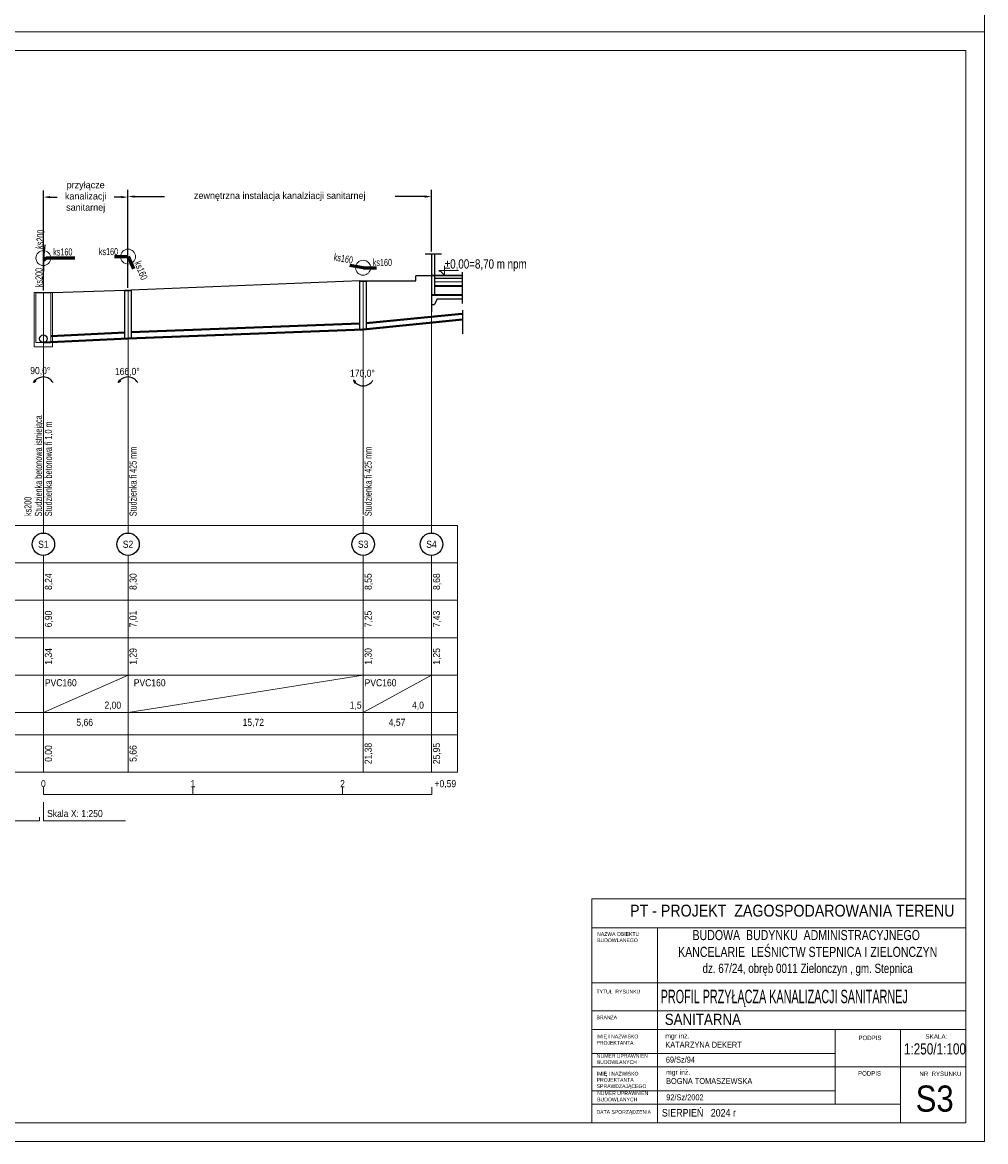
# Model space of a CAD drawing. Extents: x -10.8 to 31.2, y -51.6 to 7.8.
# Tile 2 of 4: x 5.5 to 31.2, y -51.6 to -21.6. Entities that reach past the tile are written whole.
import ezdxf
from ezdxf.enums import TextEntityAlignment as Align

# ---------------------------------------------------------------- set-up
doc = ezdxf.new("R2010")
doc.units = 0
doc.header["$MEASUREMENT"] = 0
doc.linetypes.add('HIDDEN', pattern=[0.375, 0.25, -0.125])
doc.layers.get('0').update_dxf_attribs({"color": 1, "linetype": 'CONTINUOUS'})
doc.layers.get('Defpoints').update_dxf_attribs({"linetype": 'CONTINUOUS'})
for name, color, linetype, lineweight in [('--tabelka rysunku', 7, 'CONTINUOUS', 0), ('A--tabelka rysunku', 7, 'CONTINUOUS', 0), ('p-- przekrój-drew', 3, 'CONTINUOUS', 20), ('p--przekrój-cienki', 70, 'HIDDEN', 5), ('p--płyta GK', 2, 'CONTINUOUS', 0), ('p--zero budynku', 1, 'CONTINUOUS', 9)]:
    doc.layers.add(name, color=color, linetype=linetype, lineweight=lineweight)
doc.styles.add('1-50', font='arial.ttf', dxfattribs={"width": 0.75, "height": 12.5})
doc.styles.add('1-500', font='arial.ttf', dxfattribs={"width": 0.75, "height": 1.25})
doc.styles.add('Arial narrow', font='arial.ttf', dxfattribs={"width": 0.85})
doc.styles.get("Standard").update_dxf_attribs({"font": '-0,125'})
doc.styles.add('STYL-1', font='Arial Narrow.ttf', dxfattribs={"width": 0.75})
doc.linetypes.add('LINIA17', pattern='A,1e-05,[146,RODZLIN.shx,S=0.03819,R=0,X=0,Y=-0.13482],-1.52796', length=1.52797)
doc.dimstyles.get("Standard").update_dxf_attribs({"dimtxt": 0.18, "dimasz": 0.18, "dimexe": 0.18, "dimexo": 0.0625, "dimgap": 0.09, "dimtad": 0, "dimtih": 1, "dimtoh": 1, "dimdec": 4, "dimzin": 0, "dimdsep": 46, "dimtxsty": 'Standard', "dimcen": 0.09, "dimadec": 0, "dimazin": 0, "dimtfac": 1, "dimtdec": 4, "dimtofl": 0, "dimtmove": 0, "dimatfit": 3, "dimfxl": 1, "dimtolj": 1, "dimtzin": 0, "dimarcsym": 0})

# ---------------------------------------------------------------- blocks, each defined once
blk = doc.blocks.new('kota wykoń')
for p, q in [((0, 0), (-12.5, 12.5)), ((-12.5, 12.5), (37.5, 12.5)), ((0, 25), (0, 0))]:
    blk.add_line(p, q)
at = {"lineweight": 0}
blk.add_line((-2.5, 0), (2.5, 0), dxfattribs=at)
blk = doc.blocks.new('*D33')
at = {"color": 0, "linetype": 'ByBlock', "lineweight": -2}
for p, q in [((6.048, -28.814), (6.048, -26.138)), ((6.228, -26.318), (6.419, -26.318)), ((8.132, -26.318), (7.942, -26.318)), ((8.312, -28.745), (8.312, -26.138))]:
    blk.add_line(p, q, dxfattribs=at)
at = {"color": 0}
for points in [[(6.228, -26.288), (6.228, -26.348), (6.048, -26.318)], [(8.132, -26.348), (8.132, -26.288), (8.312, -26.318)]]:
    blk.add_solid(points, dxfattribs=at)
at = {"layer": 'Defpoints', "color": 0}
for p in [(8.312, -26.318), (6.048, -28.876), (8.312, -28.807)]:
    blk.add_point(p, dxfattribs=at)
at = {"color": 0, "linetype": 'ByBlock', "insert": (7.18, -26.318), "char_height": 0.18, "attachment_point": 5}
blk.add_mtext('\\A1;\\A1;przyłącze\\Pkanalizacji \\Psanitarnej', dxfattribs=at)
blk = doc.blocks.new('*D34')
at = {"color": 0, "linetype": 'ByBlock', "lineweight": -2}
for p, q in [((8.312, -26.255), (8.312, -26.123)), ((8.492, -26.303), (9.286, -26.303)), ((16.248, -26.303), (15.455, -26.303)), ((16.428, -27.771), (16.428, -26.123))]:
    blk.add_line(p, q, dxfattribs=at)
at = {"color": 0}
for points in [[(8.492, -26.273), (8.492, -26.333), (8.312, -26.303)], [(16.248, -26.333), (16.248, -26.273), (16.428, -26.303)]]:
    blk.add_solid(points, dxfattribs=at)
at = {"layer": 'Defpoints', "color": 0}
for p in [(8.312, -26.318), (16.428, -26.303), (16.428, -27.833)]:
    blk.add_point(p, dxfattribs=at)
at = {"color": 0, "linetype": 'ByBlock', "insert": (12.37, -26.303), "char_height": 0.18, "attachment_point": 5}
blk.add_mtext('\\A1;\\A1;zewnętrzna instalacja kanalziacji sanitarnej', dxfattribs=at)

msp = doc.modelspace()

# ---------------------------------------------------------------- hatches: boundary and pattern name
h = msp.add_hatch()
h.set_pattern_fill('ANSI31', color=250, scale=0.01, style=0)
h.set_pattern_definition([(45, (3.5378541, -0.3002805), (-0.000883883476, 0.000883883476), [])])
h.paths.add_polyline_path([(5.82114, -31.20753), (5.78868, -31.28074, -0.0629412), (5.83417, -31.22081)])
h.paths.add_polyline_path([(5.78868, -31.28074), (5.8475, -31.23441), (5.83417, -31.22081, 0.0629412)])
h.paths.add_polyline_path([(5.8475, -31.23441), (5.82114, -31.20753), (5.82114, -31.20753), (5.78868, -31.28074), (5.78868, -31.28074, -0.06259972), (5.83388, -31.22111)])
h = msp.add_hatch()
h.set_pattern_fill('ANSI31', color=250, scale=0.01, style=0)
h.set_pattern_definition([(45, (5.8018541, -0.3002805), (-0.000883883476, 0.000883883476), [])])
h.paths.add_polyline_path([(8.08514, -31.20753), (8.05268, -31.28074, -0.0629412), (8.09817, -31.22081)])
h.paths.add_polyline_path([(8.05268, -31.28074), (8.1115, -31.23441), (8.09817, -31.22081, 0.0629412)])
h.paths.add_polyline_path([(8.1115, -31.23441), (8.08514, -31.20753), (8.08514, -31.20753), (8.05268, -31.28074), (8.05268, -31.28074, -0.06259972), (8.09788, -31.22111)])
h = msp.add_hatch()
h.set_pattern_fill('ANSI31', color=250, scale=0.01, style=0)
h.set_pattern_definition([(-45, (12.0898541, -62.1981097), (-0.000883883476, -0.000883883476), [])])
h.paths.add_polyline_path([(14.37314, -31.29086), (14.34068, -31.21765, 0.0629412), (14.38617, -31.27758)])
h.paths.add_polyline_path([(14.34068, -31.21765), (14.3995, -31.26398), (14.38617, -31.27758, -0.0629412)])
h.paths.add_polyline_path([(14.38588, -31.27728, -0.06259972), (14.34068, -31.21765), (14.37314, -31.29086), (14.37314, -31.29086), (14.3995, -31.26398), (14.3995, -31.26398)])

# ---------------------------------------------------------------- linework, layer by layer
at = {"layer": '--tabelka rysunku', "color": 6, "linetype": 'Continuous', "lineweight": 60}
for p, q in [((6.11423, -27.94912), (6.04849, -28.01486)), ((6.89067, -27.94912), (6.11423, -27.94912)), ((7.95213, -27.90984), (8.31249, -27.90984)), ((8.31249, -27.90984), (8.45906, -28.23905)), ((14.60049, -28.2073), (14.2456, -28.14473)), ((14.60049, -28.2073), (14.96085, -28.2073))]:
    msp.add_line(p, q, dxfattribs=at)
at = {"layer": '--tabelka rysunku', "linetype": 'Continuous'}
for p, q in [((16.42849, -28.4273), (16.42849, -34.8573)), ((14.60049, -28.5673), (14.60049, -34.8073)), ((5.80049, -28.8663), (6.29649, -28.8663)), ((5.80049, -30.3273), (5.80049, -28.8663)), ((5.84849, -30.2073), (5.84849, -28.8663)), ((5.84849, -28.8763), (6.24849, -28.8763)), ((6.04849, -30.6073), (6.04849, -28.8673)), ((6.04849, -28.8763), (6.04849, -34.8573)), ((6.24849, -28.8663), (6.24849, -30.2073)), ((6.29649, -28.8663), (6.29649, -30.3273)), ((8.31249, -28.8073), (8.31249, -34.8573)), ((14.60049, -30.0743), (14.60049, -29.8243)), ((16.42849, -29.9416), (16.42849, -29.6916)), ((5.84849, -30.2073), (6.24849, -30.2073)), ((8.31249, -30.3083), (8.31249, -30.0583)), ((5.80049, -30.3273), (6.29649, -30.3273)), ((6.04849, -35.1073), (6.04849, -34.8573)), ((8.31249, -35.1073), (8.31249, -34.8573)), ((14.60049, -35.1073), (14.60049, -34.8573)), ((16.42849, -35.1073), (16.42849, -34.8573)), ((2.30224, -35.1073), (6.04849, -35.1073)), ((6.04849, -35.1073), (6.04849, -35.3073)), ((6.04849, -35.1073), (17.12666, -35.1073)), ((8.31249, -35.1073), (8.31249, -35.3073)), ((14.60049, -35.1073), (14.60049, -35.3073)), ((16.42849, -35.1073), (16.42849, -35.3073)), ((17.12666, -35.1073), (17.12666, -41.7073)), ((6.04849, -35.9073), (6.04849, -36.1073)), ((8.31249, -35.9073), (8.31249, -36.1073)), ((14.60049, -35.9073), (14.60049, -36.1073)), ((16.42849, -35.9073), (16.42849, -36.1073)), ((2.30224, -36.1073), (6.04849, -36.1073)), ((6.04849, -37.1073), (6.04849, -36.1073)), ((6.04849, -36.1073), (17.12666, -36.1073)), ((8.31249, -37.1073), (8.31249, -36.1073)), ((14.60049, -37.1073), (14.60049, -36.1073)), ((16.42849, -37.1073), (16.42849, -36.1073)), ((2.30224, -37.1073), (6.04849, -37.1073)), ((6.04849, -38.1073), (6.04849, -37.1073)), ((6.04849, -37.1073), (17.12666, -37.1073)), ((8.31249, -38.1073), (8.31249, -37.1073)), ((14.60049, -38.1073), (14.60049, -37.1073)), ((16.42849, -38.1073), (16.42849, -37.1073)), ((2.30224, -38.1073), (6.04849, -38.1073)), ((6.04849, -39.1073), (6.04849, -38.1073)), ((6.04849, -38.1073), (17.12666, -38.1073)), ((8.31249, -40.1073), (8.31249, -38.1073)), ((14.60049, -39.1073), (14.60049, -38.1073)), ((16.42849, -39.1073), (16.42849, -38.1073)), ((2.30224, -39.1073), (6.04849, -39.1073)), ((6.04849, -40.1073), (8.31249, -39.1073)), ((6.04849, -40.1073), (6.04849, -39.1073)), ((6.04849, -39.1073), (17.12666, -39.1073)), ((8.31249, -40.1073), (14.60049, -39.1073)), ((14.60049, -40.1073), (16.42849, -39.1073)), ((14.60049, -40.1073), (14.60049, -39.1073)), ((16.42849, -40.1073), (16.42849, -39.1073)), ((2.30224, -40.1073), (6.04849, -40.1073)), ((6.04849, -40.7073), (6.04849, -40.1073)), ((6.04849, -40.1073), (17.12666, -40.1073)), ((8.31249, -40.7073), (8.31249, -40.1073)), ((14.60049, -40.7073), (14.60049, -40.1073)), ((16.42849, -40.7073), (16.42849, -40.1073)), ((2.30224, -40.7073), (6.04849, -40.7073)), ((6.04849, -41.7073), (6.04849, -40.7073)), ((6.04849, -40.7073), (17.12666, -40.7073)), ((8.31249, -41.7073), (8.31249, -40.7073)), ((14.60049, -41.7073), (14.60049, -40.7073)), ((16.42849, -41.7073), (16.42849, -40.7073)), ((2.30224, -41.7073), (6.04849, -41.7073)), ((6.04849, -41.7073), (17.12666, -41.7073)), ((6.04849, -42.3073), (6.04849, -42.1073)), ((10.04849, -42.3073), (10.04849, -42.1073)), ((14.04849, -42.3073), (14.04849, -42.1073)), ((16.43653, -42.3073), (16.43653, -42.1073)), ((6.04849, -42.3073), (16.43653, -42.3073)), ((6.04849, -42.5073), (6.04849, -43.0073)), ((5.94849, -43.0073), (4.94849, -43.0073)), ((5.94849, -42.9073), (5.94849, -43.0073)), ((6.04849, -43.0073), (8.24849, -43.0073))]:
    msp.add_line(p, q, dxfattribs=at)
at = {"layer": '--tabelka rysunku', "color": 6, "linetype": 'Continuous', "lineweight": 25}
for p, q in [((14.51549, -28.5573), (14.68549, -28.5573)), ((14.51549, -29.8573), (14.51549, -28.5573)), ((14.51549, -28.5673), (14.68549, -28.5673)), ((14.68549, -28.5573), (14.68549, -29.8573)), ((8.22749, -28.8073), (8.39749, -28.8073)), ((8.22749, -30.0973), (8.22749, -28.8073)), ((8.22749, -28.8173), (8.39749, -28.8173)), ((8.39749, -28.8073), (8.39749, -30.0973)), ((14.51549, -29.8573), (14.68549, -29.8573)), ((8.22749, -30.0973), (8.39749, -30.0973))]:
    msp.add_line(p, q, dxfattribs=at)
at = {"layer": '--tabelka rysunku', "color": 34, "linetype": 'Continuous', "lineweight": 40}
for p, q in [((14.60049, -29.8573), (17.25427, -29.59599)), ((14.68549, -29.68816), (17.23859, -29.43676)), ((8.22749, -29.94125), (6.24849, -30.0374)), ((14.60049, -29.8573), (8.31249, -30.0973)), ((14.51549, -29.70043), (8.39749, -29.93394)), ((8.31249, -30.0973), (6.04849, -30.2073))]:
    msp.add_line(p, q, dxfattribs=at)
at = {"layer": '--tabelka rysunku', "linetype": 'Continuous'}
for centre in [(6.04849, -27.94912), (8.31249, -27.90984), (14.60049, -28.2073)]:
    msp.add_circle(centre, 0.2, dxfattribs=at)
at = {"linetype": 'ByBlock'}
for p, q in [((6.08616, -27.59073), (6.04849, -27.94912)), ((6.04849, -27.94912), (6.04849, -28.30913)), ((6.89067, -27.94912), (6.04849, -27.94912)), ((16.42849, -28.4273), (16.00816, -28.4273)), ((16.00816, -28.5573), (16.00816, -28.4273)), ((16.64347, -28.30538), (16.64347, -28.27191)), ((14.51549, -28.5573), (8.39749, -28.8073)), ((14.68549, -28.5573), (16.00816, -28.5573)), ((6.29649, -28.8663), (8.22749, -28.8073)), ((8.22749, -28.8073), (8.39749, -28.8073)), ((17.25427, -29.34059), (17.25427, -29.9775))]:
    msp.add_line(p, q, dxfattribs=at)
at = {"color": 0, "linetype": 'ByBlock'}
for p, q in [((16.25585, -27.83326), (16.69779, -27.83326)), ((16.42849, -27.83326), (16.42849, -29.38806)), ((16.51261, -27.83326), (16.51261, -28.9373)), ((17.24582, -28.32872), (17.24582, -29.16439)), ((16.42849, -28.9373), (17.24582, -28.9373)), ((16.57712, -29.0373), (16.51261, -29.1873)), ((16.57712, -29.0373), (17.24582, -29.0373)), ((16.42849, -29.1873), (16.51261, -29.1873))]:
    msp.add_line(p, q, dxfattribs=at)
at = {"color": 250}
for p, q in [((5.78868, -31.28074), (5.82114, -31.20753)), ((5.8475, -31.23441), (5.78868, -31.28074)), ((5.82114, -31.20753), (5.8475, -31.23441)), ((8.05268, -31.28074), (8.08514, -31.20753)), ((8.1115, -31.23441), (8.05268, -31.28074)), ((8.08514, -31.20753), (8.1115, -31.23441)), ((14.34068, -31.21765), (14.37314, -31.29086)), ((14.3995, -31.26398), (14.34068, -31.21765)), ((14.37314, -31.29086), (14.3995, -31.26398))]:
    msp.add_line(p, q, dxfattribs=at)
at = {"linetype": 'ByBlock'}
msp.add_circle((6.04849, -30.1067), 0.1, dxfattribs=at)
at = {"color": 6, "lineweight": 25}
for centre in [(6.04849, -35.6073), (8.31249, -35.6073), (14.60049, -35.6073), (16.42849, -35.6073)]:
    msp.add_circle(centre, 0.3, dxfattribs=at)
at = {"color": 250}
for centre, start, end in [((6.04849, -31.43074), 30, 150), ((8.31249, -31.43074), 30, 150), ((14.60049, -31.06765), 210, 330)]:
    msp.add_arc(centre, 0.3, start, end, dxfattribs=at)
at = {"layer": 'A--tabelka rysunku', "linetype": 'Continuous'}
for p, q in [((30.72078, -45.09195), (20.72078, -45.09195)), ((30.72078, -45.8732), (20.72078, -45.8732)), ((22.47078, -45.8732), (22.47078, -51.09195)), ((30.72078, -47.34195), (20.72078, -47.34195)), ((30.72078, -47.34195), (20.72078, -47.34195)), ((30.72078, -48.09195), (20.72078, -48.09195)), ((30.72078, -48.59195), (20.72078, -48.59195)), ((27.22078, -50.59195), (27.22078, -48.59195)), ((28.97078, -51.09195), (28.97078, -48.59195)), ((27.22078, -49.23195), (20.72078, -49.23195)), ((28.97078, -49.59195), (20.72078, -49.59195)), ((28.97078, -49.59195), (30.72078, -49.59195)), ((27.22078, -50.23195), (20.72078, -50.23195)), ((28.97078, -50.59195), (20.72078, -50.59195))]:
    msp.add_line(p, q, dxfattribs=at)
for points in [[(-10.77922, -21.89195), (31.22078, -21.89195), (31.22078, 7.80805), (-10.77922, 7.80805)], [(-10.77922, -51.59195), (31.22078, -51.59195), (31.22078, -21.89195), (-10.77922, -21.89195)], [(-8.87922, -51.09195), (30.72078, -51.09195), (30.72078, -22.39195), (-8.87922, -22.39195)], [(20.72078, -51.09195), (30.72078, -51.09195), (30.72078, -45.09195), (20.72078, -45.09195)]]:
    msp.add_lwpolyline(points, close=True, dxfattribs=at)
at = {"layer": 'p-- przekrój-drew', "color": 0, "ltscale": 35}
for p, q in [((17.24582, -28.4873), (16.51261, -28.4873)), ((17.24582, -28.6873), (16.51261, -28.6873)), ((17.24582, -28.9373), (16.42849, -28.9373)), ((17.24582, -28.9373), (16.48811, -28.9373))]:
    msp.add_line(p, q, dxfattribs=at)
at = {"layer": 'p-- przekrój-drew', "color": 0, "linetype": 'LINIA17', "lineweight": 0, "ltscale": 5}
for p, q in [((17.24582, -28.49547), (16.51261, -28.49547)), ((17.24582, -28.67987), (16.51261, -28.67987))]:
    msp.add_line(p, q, dxfattribs=at)
at = {"layer": 'p-- przekrój-drew', "color": 0, "lineweight": 35}
for p, q in [((16.51261, -28.6873), (17.24582, -28.6873)), ((17.24582, -28.9373), (16.42849, -28.9373))]:
    msp.add_line(p, q, dxfattribs=at)
at = {"layer": 'p--przekrój-cienki', "color": 0, "linetype": 'Continuous', "ltscale": 35}
for p, q in [((17.24582, -28.4073), (16.42849, -28.4073)), ((17.24582, -28.4273), (16.42849, -28.4273)), ((17.24582, -28.5873), (16.51261, -28.5873)), ((17.24582, -28.9373), (16.42849, -28.9373)), ((17.24582, -29.0373), (16.70811, -29.0373))]:
    msp.add_line(p, q, dxfattribs=at)
at = {"layer": 'p--płyta GK', "color": 0, "ltscale": 35}
msp.add_line((16.51261, -27.83326), (16.51261, -28.4273), dxfattribs=at)

# ---------------------------------------------------------------- block references
at = {"layer": 'p--zero budynku', "color": 0, "xscale": 0.01, "yscale": 0.01, "zscale": 0.012}
msp.add_blockref('kota wykoń', (16.77407, -28.4073), dxfattribs=at)

# ---------------------------------------------------------------- texts
at = {"layer": '--tabelka rysunku', "linetype": 'Continuous', "width": 0.7}
for s, rotation, p in [('ks200', 84, (6.02869, -27.71225)), ('ks160', 350, (13.80408, -28.0101)), ('ks160', 291.754286, (8.47857, -28.07442)), ('ks200', 90, (6.02572, -28.72632)), ('Studzienka betonowa istniejąca', 90, (6.01207, -34.8647)), ('Studzienka betonowa fi 1,0 m', 90, (6.27849, -34.8573)), ('Studzienka fi 425 mm', 90, (8.54249, -34.8573)), ('Studzienka fi 425 mm', 90, (14.83049, -34.8573)), ('ks200', 90, (5.73098, -34.8499))]:
    msp.add_text(s, height=0.19, rotation=rotation, dxfattribs=at).set_placement(p)
at = {"layer": '--tabelka rysunku', "linetype": 'Continuous'}
for s, width, p in [('ks160', 0.7, (6.31119, -27.87993)), ('ks160', 0.7, (7.53185, -27.87048)), ('ks160', 0.7, (14.85749, -28.16016)), ('PVC160', 0.9, (6.08849, -39.4073)), ('PVC160', 0.9, (8.46625, -39.4073)), ('PVC160', 0.9, (14.64049, -39.4073)), ('Skala X: 1:250', 0.9, (6.14849, -42.9073))]:
    msp.add_text(s, height=0.19, dxfattribs=dict(at, width=width)).set_placement(p)
at = {"layer": '--tabelka rysunku', "linetype": 'Continuous', "width": 0.9}
for s, p in [('8,24', (6.27849, -36.6073)), ('8,30', (8.54249, -36.6073)), ('8,55', (14.83049, -36.6073)), ('8,68', (16.65849, -36.6073)), ('6,90', (6.27849, -37.6073)), ('7,01', (8.53961, -37.6073)), ('7,25', (14.83049, -37.6073)), ('7,43', (16.65849, -37.6073)), ('1,34', (6.27849, -38.6073)), ('1,29', (8.54249, -38.6073)), ('1,30', (14.83049, -38.6073)), ('1,25', (16.65849, -38.6073)), ('0,00', (6.27849, -41.2073)), ('5,66', (8.54249, -41.2073)), ('21,38', (14.83049, -41.2073)), ('25,95', (16.65849, -41.2073))]:
    msp.add_text(s, height=0.19, rotation=90, dxfattribs=at).set_placement(p, align=Align.CENTER)
for s, p in [('2,00', (8.12845, -40.0073)), (' 1,5', (14.56049, -40.0073)), (' 4,0', (16.22658, -40.0073))]:
    msp.add_text(s, height=0.19, dxfattribs=at).set_placement(p, align=Align.RIGHT)
for s, p in [('5,66', (7.15468, -40.4673)), ('15,72', (11.66341, -40.4673)), ('4,57', (15.50831, -40.4673)), ('0', (6.04849, -42.1073)), ('1', (10.04849, -42.1073)), ('2', (14.04849, -42.1073)), ('+0,59', (16.79901, -42.1073))]:
    msp.add_text(s, height=0.19, dxfattribs=at).set_placement(p, align=Align.CENTER)
at = {"layer": '--tabelka rysunku', "insert": (29.06325, -48.96066), "char_height": 0.3, "width": 3.2495059, "attachment_point": 1, "style": '1-500'}
msp.add_mtext('1:250/1:100', dxfattribs=at)
at = {"color": 250, "width": 0.9}
for s, p in [('90,0°', (5.69749, -31.05498)), ('166,0°', (7.96149, -31.07688)), ('170,0°', (14.24949, -31.12593))]:
    msp.add_text(s, height=0.19, dxfattribs=at).set_placement(p)
at = {"color": 6, "lineweight": 25, "width": 0.9}
for s, p in [('S1', (6.04849, -35.7023)), ('S2', (8.31249, -35.7023)), ('S3', (14.60049, -35.7023)), ('S4', (16.42849, -35.7023))]:
    msp.add_text(s, height=0.19, dxfattribs=at).set_placement(p, align=Align.CENTER)
at = {"layer": 'A--tabelka rysunku', "ltscale": 35, "style": 'STYL-1', "width": 0.7}
msp.add_text('PROFIL PRZYŁĄCZA KANALIZACJI SANITARNEJ', height=0.36, dxfattribs=at).set_placement((22.55861, -47.88743))
at = {"layer": 'A--tabelka rysunku', "style": 'Arial narrow'}
msp.add_text('SKALA:', height=0.12, dxfattribs=at).set_placement((29.63799, -48.71864), align=Align.TOP_LEFT)
at = {"layer": 'A--tabelka rysunku', "ltscale": 35, "attachment_point": 2, "style": 'Arial narrow'}
for s, insert, char_height, width in [('PT - PROJEKT  ZAGOSPODAROWANIA TERENU', (26.07834, -45.25103), 0.32, 62.7982185), ('\\pxql;SANITARNA', (32.08719, -48.16985), 0.3, 18.8394655)]:
    msp.add_mtext(s, dxfattribs=dict(at, insert=insert, char_height=char_height, width=width))
at = {"layer": 'A--tabelka rysunku'}
for s, insert, char_height, width, attachment_point, style in [('NAZWA OBIEKTU\\PBUDOWLANEGO', (20.85928, -45.98671), 0.1, 5.5435275, 1, 'Arial narrow'), ('{\\H0.75x;BUDOWA  BUDYNKU  ADMINISTRACYJNEGO\\P KANCELARIE  LEŚNICTW STEPNICA I ZIELONCZYN\\P\\H0.9259x; dz. 67/24, obręb 0011 Zielonczyn , gm. Stepnica}', (26.45096, -45.92988), 0.36, 11.9458312, 2, '1-500'), ('TYTUŁ  RYSUNKU', (20.84116, -47.52732), 0.1, 5.5435275, 1, 'Arial narrow'), ('BRANŻA', (20.84116, -48.21746), 0.1, 5.5435275, 1, 'Arial narrow'), ('IMIĘ I NAZWISKO \\PPROJEKTANTA', (20.84116, -48.72961), 0.1, 5.5435275, 1, 'Arial narrow'), ('{\\H0.8333x;mgr inż.\\P}KATARZYNA DEKERT\\P    ', (22.68255, -48.69798), 0.16, 6.5967535, 1, 'Arial narrow'), ('PODPIS ', (27.84783, -48.75634), 0.12, 5.5435275, 1, 'Arial narrow'), ('NUMER UPRAWNIEŃ \\PBUDOWLANYCH', (20.85006, -49.24687), 0.1, 5.5435275, 1, 'Arial narrow'), ('\\P69/Sz/94', (22.69548, -49.05305), 0.16, 8.3152912, 1, 'Arial narrow'), ('IMIĘ I NAZWISKO \\PPROJEKTANTA\\PSPRAWDZAJĄCEGO', (20.84685, -49.72419), 0.1, 5.5435275, 1, 'Arial narrow'), ('{\\H0.8333x;mgr inż.\\P}BOGNA TOMASZEWSKA    \\P    ', (22.70268, -49.6685), 0.16, 6.5967535, 1, 'Arial narrow'), ('PODPIS  ', (27.83645, -49.70542), 0.12, 5.5435275, 1, 'Arial narrow'), ('NR  RYSUNKU', (29.4777, -49.71617), 0.12, 1.4429228, 1, 'Arial narrow'), ('NUMER UPRAWNIEŃ \\PBUDOWLANYCH', (20.86046, -50.24722), 0.1, 5.5435275, 1, 'Arial narrow'), ('92/Sz/2002   ', (22.70652, -50.32735), 0.16, 6.5967535, 1, 'Arial narrow'), ('S3', (29.37819, -50.09066), 0.7, 1.301934, 1, 'Arial narrow'), ('DATA SPORZĄDZENIA', (20.84116, -50.74844), 0.1, 5.5435275, 1, 'Arial narrow'), ('SIERPIEŃ   2024 r', (22.59084, -50.72051), 0.2, 5.5435275, 1, 'Arial narrow')]:
    msp.add_mtext(s, dxfattribs=dict(at, insert=insert, char_height=char_height, width=width, attachment_point=attachment_point, style=style))
at = {"layer": 'p--zero budynku', "color": 0, "insert": (16.78511, -27.981), "char_height": 0.25, "width": 4.1483193, "attachment_point": 1, "style": '1-50'}
msp.add_mtext('±0,00=8,70 m npm', dxfattribs=at)

# ---------------------------------------------------------------- dimensions: what is measured, and where the dimension line sits
at = {"color": 0, "linetype": 'ByBlock'}
for base, p1, p2, text, picture, middle in [((16.42849, -26.30275), (8.31249, -26.31759), (16.42849, -27.83326), '\\A1;zewnętrzna instalacja kanalziacji sanitarnej', '*D34', (12.37049, -26.30275)), ((8.31249, -26.31759), (6.04849, -28.8763), (8.31249, -28.8073), '\\A1;przyłącze\\Pkanalizacji \\Psanitarnej', '*D33', (7.18049, -26.31759))]:
    dim = msp.add_linear_dim(base=base, p1=p1, p2=p2, text=text, dimstyle='Standard', override={"dimtmove": 2}, dxfattribs=at)
    dim.commit()
    dim.dimension.update_dxf_attribs({"geometry": picture, "text_midpoint": middle})

doc.saveas('drawing.dxf')
